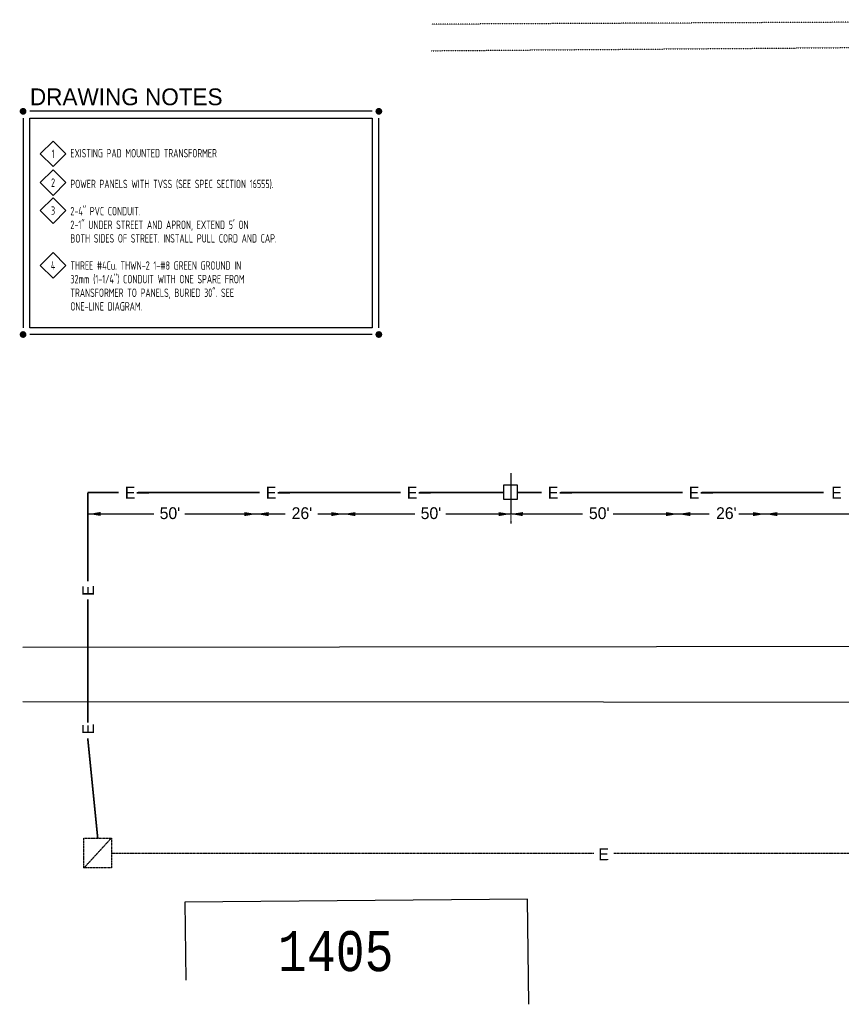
# Model space of a CAD drawing. Header units: inches. Extents: x -28195 to 9374, y -9633 to 28268.
# Tile 16 of 23: x -459 to 2835, y 10811 to 14761. Entities that reach past the tile are written whole.
import ezdxf
from ezdxf.enums import TextEntityAlignment as Align

# ---------------------------------------------------------------- set-up
doc = ezdxf.new("R2010")
doc.units = ezdxf.units.IN
doc.header["$MEASUREMENT"] = 0
for name, pattern in [('CENTER', [2, 1.25, -0.25, 0.25, -0.25]), ('DASHED', [0.75, 0.5, -0.25]), ('DOT', [0.25, 0, -0.25])]:
    doc.linetypes.add(name, pattern=pattern)
for name, color, linetype in [('11', 7, 'Continuous'), ('12', 7, 'Continuous'), ('21', 5, 'Continuous'), ('23', 7, 'Continuous'), ('E-POWR-EQPM', 42, 'Continuous'), ('E-POWR-UNDR', 2, 'DASHED'), ('g-anno-text', 7, 'Continuous')]:
    doc.layers.add(name, color=color, linetype=linetype)
doc.styles.add('GEN', font='ARCHQUIK.shx', dxfattribs={"width": 0.75, "height": 30})
doc.styles.add('MONOTXT', font='MONOTXT', dxfattribs={"height": 0.2})
doc.styles.add('TITLES', font='txt', dxfattribs={"height": 60})

# ---------------------------------------------------------------- blocks, each defined once
blk = doc.blocks.new('DIMD-E')
blk.add_lwpolyline([(18.2, 0), (0, 18.2), (-18.2, 0), (0, -18.2)], close=True)

msp = doc.modelspace()

# ---------------------------------------------------------------- linework, layer by layer
at = {"layer": '11', "color": 1, "linetype": 'Continuous', "elevation": 85439.6, "flags": 128}
for points in [[(-446.4, 12243.2), (3363.5, 12247.8)], [(-446.4, 12026.2), (6537.8, 12021.6)]]:
    msp.add_lwpolyline(points, dxfattribs=at)
at = {"layer": '12', "color": 2, "linetype": 'DOT', "elevation": 85439.6}
for points in [[(3973.4, 14734.5), (3904.1, 14751.6), (3825.8, 14761), (3729.1, 14754.8), (1193.7, 14742.8)], [(1190, 14636.4), (3723.9, 14655.5), (3820.3, 14630.2), (3872, 14605.7), (3924.4, 14577.8), (3975.6, 14535.6), (4001.8, 14507.7)]]:
    msp.add_lwpolyline(points, dxfattribs=at)
at = {"layer": '21', "color": 4, "linetype": 'Continuous'}
msp.add_line((1581.9, 10811, 85439.6), (1576.5, 11233, 85439.6), dxfattribs=at)
at = {"layer": '21', "color": 4, "linetype": 'Continuous', "elevation": 85439.6}
msp.add_lwpolyline([(1581.9, 10811), (1576.5, 11233), (203.4, 11221), (207.5, 10907.6)], dxfattribs=at)
at = {"layer": 'E-POWR-EQPM', "elevation": -42848.2}
msp.add_lwpolyline([(1480.1, 12836.8), (1536.3, 12836.8), (1536.3, 12893.1), (1480.1, 12893.1)], close=True, dxfattribs=at)
at = {"layer": 'E-POWR-UNDR', "linetype": 'ByBlock', "const_width": 6.75, "elevation": 21424.1}
for points in [[(-186, 12864), (-61.7, 12864.2)], [(-186, 12508), (-186, 12864)], [(-186, 12508), (-186, 12864)], [(10, 12863.5), (503.5, 12864.2)], [(575.2, 12863.5), (1068.7, 12864.2)], [(1140.4, 12863.5), (1480.1, 12864)], [(1536.3, 12864), (1633.9, 12864.2)], [(1705.6, 12863.5), (2199.1, 12864.2)], [(2270.8, 12863.5), (2764.3, 12864.2)], [(-186, 11941.5), (-186, 12435.1)], [(-186, 11941.5), (-186, 12435.1)], [(-146.3, 11477.8), (-186.3, 11878)]]:
    msp.add_lwpolyline(points, dxfattribs=at)
at = {"layer": 'g-anno-text', "color": 1}
for p, q in [((953.7, 14393.4, 21424.1), (-418.6, 14393.4, 21424.1)), ((-445.6, 14366.4, 21424.1), (-445.6, 13525, 21424.1)), ((980.7, 13525, 21424.1), (980.7, 14366.4, 21424.1)), ((953.7, 13498, 21424.1), (-418.6, 13498, 21424.1))]:
    msp.add_line(p, q, dxfattribs=at)
at = {"layer": 'g-anno-text', "color": 9}
for p, q in [((-418.6, 14366.4, 21424.1), (953.7, 14366.4, 21424.1)), ((-418.6, 13525, 21424.1), (-418.6, 14366.4, 21424.1)), ((953.7, 14366.4, 21424.1), (953.7, 13525, 21424.1)), ((953.7, 13525, 21424.1), (-418.6, 13525, 21424.1))]:
    msp.add_line(p, q, dxfattribs=at)
at = {"layer": 'g-anno-text', "linetype": 'CENTER'}
msp.add_line((1510.1, 12941.2, -42848.2), (1510.1, 12739.9, -42848.2), dxfattribs=at)
at = {"layer": 'g-anno-text'}
for p, q in [((-186, 12778), (79, 12778)), ((202.4, 12778), (605.8, 12778)), ((736.4, 12778), (1125.6, 12778)), ((1249, 12778), (1796.7, 12778)), ((1920.1, 12778), (2304.6, 12778)), ((2423.3, 12778), (3105.3, 12778))]:
    msp.add_line(p, q, dxfattribs=at)
at = {"layer": 'g-anno-text', "linetype": 'DASHED'}
for p, q in [((-201.4, 11358), (-91.6, 11477.8)), ((1843.2, 11415.3, -42848.2), (-91.6, 11415.3, -42848.2)), ((3909.8, 11415.3, -42848.2), (1923.5, 11415.3, -42848.2))]:
    msp.add_line(p, q, dxfattribs=at)
at = {"layer": 'g-anno-text', "color": 1, "const_width": 13.5, "elevation": 21424.1}
for points in [[(-452.3, 14393.4, 1), (-438.8, 14393.4, 1)], [(974, 14393.4, 1), (987.5, 14393.4, 1)], [(-452.3, 13498, 1), (-438.8, 13498, 1)], [(974, 13498, 1), (987.5, 13498, 1)]]:
    msp.add_lwpolyline(points, format="xyb", close=True, dxfattribs=at)
at = {"layer": 'g-anno-text', "linetype": 'DASHED'}
msp.add_lwpolyline([(-201.4, 11477.8), (-91.6, 11477.8), (-91.6, 11358), (-201.4, 11358)], close=True, dxfattribs=at)
at = {"layer": 'g-anno-text'}
for points in [[(-133.9, 12770.2), (-134.1, 12786.4), (-182.6, 12777.9)], [(441.3, 12785.6, -42848.2), (441.5, 12769.4, -42848.2), (490, 12777.9, -42848.2)], [(538.7, 12785.6, -42848.2), (538.5, 12769.4, -42848.2), (490, 12777.9, -42848.2)], [(789.6, 12785.6, -42848.2), (789.7, 12769.4, -42848.2), (838.3, 12777.9, -42848.2)], [(886.9, 12785.6, -42848.2), (886.8, 12769.4, -42848.2), (838.3, 12777.9, -42848.2)], [(1460.7, 12785.6, -42848.2), (1460.9, 12769.4, -42848.2), (1509.4, 12777.9, -42848.2)], [(1558.1, 12785.6, -42848.2), (1557.9, 12769.4, -42848.2), (1509.4, 12777.9, -42848.2)], [(2131.9, 12785.6, -42848.2), (2132, 12769.4, -42848.2), (2180.6, 12777.9, -42848.2)], [(2229.2, 12785.6, -42848.2), (2229.1, 12769.4, -42848.2), (2180.6, 12777.9, -42848.2)], [(2480.9, 12785.6, -42848.2), (2481, 12769.4, -42848.2), (2529.5, 12777.9, -42848.2)], [(2578.2, 12785.6, -42848.2), (2578.1, 12769.4, -42848.2), (2529.5, 12777.9, -42848.2)]]:
    msp.add_solid(points, dxfattribs=at)

# ---------------------------------------------------------------- block references
at = {"layer": 'g-anno-text', "xscale": 2.8125, "yscale": 2.8125, "zscale": 2.8125}
for p in [(-325.3, 14222.8, 21424.1), (-325.3, 14107.2, 21424.1), (-325.3, 13995.1, 21424.1), (-325.3, 13775.4, 21424.1)]:
    msp.add_blockref('DIMD-E', p, dxfattribs=at)

# ---------------------------------------------------------------- texts
at = {"layer": '23', "color": 3, "linetype": 'Continuous', "style": 'MONOTXT', "width": 0.833333}
msp.add_text('1405', height=160.73, dxfattribs=at).set_placement((807.8, 11024.4, 85439.6), align=Align.MIDDLE)
at = {"layer": 'E-POWR-UNDR', "linetype": 'ByBlock'}
for s, height, rotation, p in [('E', 47.2, 0.0817, (-16.5, 12863.4, 21424.1)), ('E', 47.2, 0.0817, (548.7, 12863.4, 21424.1)), ('E', 47.2, 0.0817, (1113.9, 12863.4, 21424.1)), ('E', 47.2, 0.0817, (1679.1, 12863.4, 21424.1)), ('E', 47.2, 0.0817, (2244.3, 12863.4, 21424.1)), ('E', 47.2, 0.0817, (2815.5, 12863.4, 21424.1)), ("50'", 47.25, 0.0817, (143.2, 12781.3, 21424.1)), ("26'", 47.25, 0.0817, (672.4, 12781.3, 21424.1)), ("50'", 47.25, 0.0817, (1189.7, 12781.3, 21424.1)), ("50'", 47.25, 0.0817, (1864.2, 12781.3, 21424.1)), ("26'", 47.25, 0.0817, (2373.9, 12781.3, 21424.1)), ('E', 47.2, 90.3019, (-184.6, 12470.5, 21424.1)), ('E', 47.2, 90.3019, (-184.6, 12470.5, 21424.1)), ('E', 47.2, 90.3019, (-184.6, 11915.1, 21424.1)), ('E', 47.2, 90.3019, (-184.6, 11915.1, 21424.1)), ('E', 47.2, 0.0817, (1881.8, 11412.8, 21424.1))]:
    msp.add_text(s, height=height, rotation=rotation, dxfattribs=at).set_placement(p, align=Align.MIDDLE)
at = {"layer": 'g-anno-text', "color": 5, "style": 'TITLES'}
msp.add_text('DRAWING NOTES', height=67.5, dxfattribs=at).set_placement((-418, 14417.8, 21424.1))
at = {"layer": 'g-anno-text', "style": 'GEN', "width": 0.75}
for s, p in [('1', (-325.3, 14222.8, 21424.1)), ('2', (-325.3, 14107.2, 21424.1)), ('3', (-325.3, 13995.1, 21424.1)), ('4', (-325.3, 13775.4, 21424.1))]:
    msp.add_text(s, height=33.8, dxfattribs=at).set_placement(p, align=Align.MIDDLE)
for s, p in [('EXISTING PAD MOUNTED TRANSFORMER', (-255.9, 14208.4, 21424.1)), ('POWER PANELS WITH TVSS (SEE SPEC SECTION 16555).', (-255.9, 14085.2, 21424.1)), ('2-4" PVC CONDUIT.', (-255.9, 13976, 21424.1)), ('2-1" UNDER STREET AND APRON, EXTEND 5\' ON', (-255.9, 13921.3, 21424.1)), ('BOTH SIDES OF STREET. INSTALL PULL CORD AND CAP.', (-255.9, 13866.7, 21424.1)), ('THREE #4Cu. THWN-2 1-#8 GREEN GROUND IN', (-255.9, 13757.9, 21424.1)), ('32mm (1-1/4") CONDUIT WITH ONE SPARE FROM', (-255.9, 13703.3, 21424.1)), ('TRANSFORMER TO PANELS, BURIED 30". SEE', (-255.9, 13648.6, 21424.1)), ('ONE-LINE DIAGRAM.', (-255.9, 13594, 21424.1))]:
    msp.add_text(s, height=33.75, dxfattribs=at).set_placement(p)

doc.saveas('drawing.dxf')
